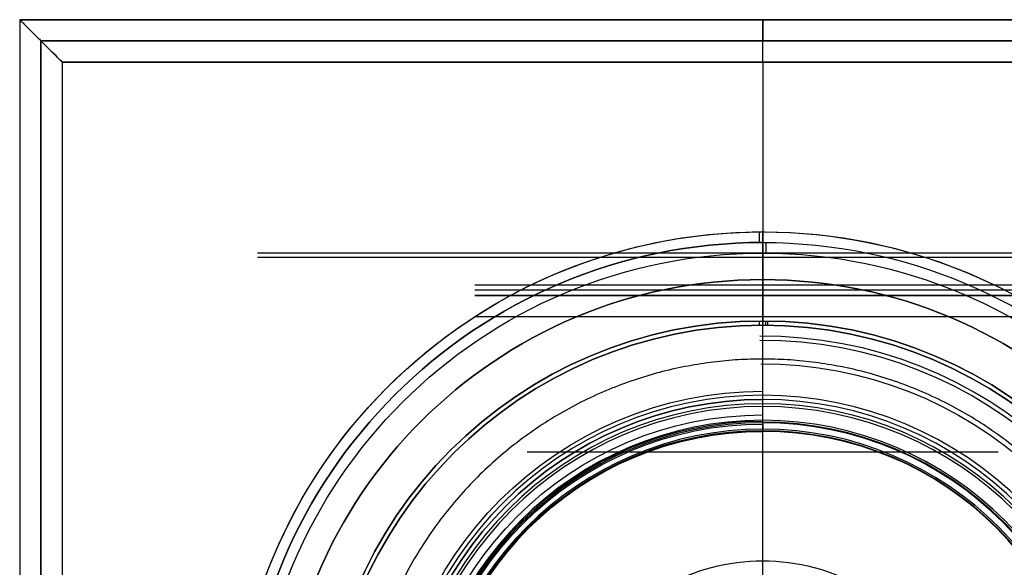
# Model space of a CAD drawing. Header units: centimetres. Extents: x -13.3 to 11.8, y -20.4 to 19.5.
# Tile 15 of 17: x -4.2 to 0.4, y 0.9 to 3.5. Entities that reach past the tile are written whole.
import ezdxf

# ---------------------------------------------------------------- set-up
doc = ezdxf.new("R2010")
doc.units = ezdxf.units.CM
doc.layers.add('Default', color=7, linetype='Continuous', true_color=0x000000)

# ---------------------------------------------------------------- blocks, each defined once
blk = doc.blocks.new('4618_CAPPUCCIO_ABS_4617_0110')
at = {"layer": 'Default'}
blk.add_line((16.293, 0), (16.9, 0), dxfattribs=at)
at = {"layer": 'Default', "extrusion": (0, 1, 0)}
for centre, radius, start, end in [((0, 0, 10), 16.771, 0, 180), ((0, 0, 10), 16.771, 180, 0), ((0, 0, 9.7), 16.065, 180, 0), ((0, 0, 7.89), 16.033, 0, 180), ((0, 0, 6.081), 16.001, 0, 180), ((0, 0, 6.081), 16.001, 180, 0), ((0, 0, 5.703), 15.703, 180, 0), ((0, 0, 5.703), 15.703, 0, 180), ((0, 0, 5.243), 17.3, 0, 180), ((0, 0, 5.243), 17.3, 180, 0), ((0, 0, 4.283), 15.622, 0, 180), ((0, 0, 2.622), 17.1, 0, 180), ((0, 0, 2.622), 17.1, 180, 0), ((0, 0, 2.027), 15.6, 0, 180), ((0, 0, 2.027), 15.6, 180, 0), ((0, 0, 1.054), 15.6, 0, 180), ((0, 0, 1.054), 15.6, 180, 0), ((0, 0, 0.2), 20.082, 7.1511, 180.3846), ((0, 0), 19.882, 7.2235, 180.3846), ((0, 0, 0.2), 17.1, 0, 180), ((0, 0, 0.2), 17.1, 180, 0), ((0, 0), 16.9, 0, 180), ((0, 0), 16.9, 180, 0), ((0, 0, 0.1), 16.12, 180, 0), ((0, 0, 0.1), 16.12, 0, 180)]:
    blk.add_arc(centre, radius, start, end, dxfattribs=at)
at = {"layer": 'Default', "extrusion": (0, -1, 0)}
for centre, radius, start, end in [((0, 0, -10), 16.375, 180, 0), ((0, 0, -5.943), 15.943, 180, 0), ((0, 0, -5.565), 15.645, 180, 0), ((0, 0, -5.11), 17.488, 180, 0), ((0, 0, -5.043), 17.1, 180, 0), ((0, 0, -3), 15.6, 180, 0), ((0, 0, -0.954), 15.627, 180, 0), ((0, 0), 18.778, 359.7287, 170.8554)]:
    blk.add_arc(centre, radius, start, end, dxfattribs=at)
at = {"layer": 'Default', "extrusion": (0, 0, -1)}
blk.add_arc((1.83, -1.747), 20.5, 160.4567, 174.6016, dxfattribs=at)
at = {"layer": 'Default'}
blk.add_arc((16.9, 0.2), 0.2, 270, 360, dxfattribs=at)
for points in [[(16.065, 9.7), (16.22, 9.85), (16.375, 10)], [(16.001, 6.081), (16.033, 7.89), (16.065, 9.7)], [(15.645, 5.565), (15.622, 4.283), (15.6, 3)], [(15.943, 5.943), (15.823, 5.823), (15.703, 5.703)], [(17.1, 0.2), (17.1, 2.622), (17.1, 5.043)], [(15.6, 1.054), (15.6, 2.027), (15.6, 3)], [(15.627, 0.954), (15.873, 0.527), (16.12, 0.1)]]:
    blk.add_open_spline(points, degree=2, dxfattribs=at)
for points in [[(-19.008, 5.306), (-19.008, 5.306, 11.195), (-11.075, 5.306, 19.008), (0, 5.306, 19.008), (11.075, 5.306, 19.008), (19.008, 5.306, 11.195), (19.008, 5.306)], [(19.008, 5.306), (19.008, 5.306, -11.195), (11.075, 5.306, -19.008), (0, 5.306, -19.008), (-11.075, 5.306, -19.008), (-19.008, 5.306, -11.195), (-19.008, 5.306)]]:
    blk.add_rational_spline(points, [1.15675898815, 0.938030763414, 0.948198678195, 1.18726273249, 0.948198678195, 0.938030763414, 1.15675898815], degree=3, knots=[1.578243, 1.578243, 1.578243, 1.578243, 37.107042, 37.107042, 37.107042, 72.63584, 72.63584, 72.63584, 72.63584], dxfattribs=at)
blk = doc.blocks.new('AKARTDIV_THN_AF2_ASM')
at = {"layer": 'Default', "extrusion": (-1, 0, 0), "rotation": 90}
blk.add_blockref('4618_CAPPUCCIO_ABS_4617_0110', (-62.5, 0), dxfattribs=at)
blk = doc.blocks.new('4322F41CRO_AF2')
at = {"layer": 'Default'}
for p, q in [((35, 35, 2.5), (-35, 35, 2.5)), ((-35, 35, 2.5), (-35, -35, 2.5)), ((0, 35), (0, 34)), ((0, 35), (0, 35, 5)), ((-34, 34, 2.5), (-34, -34, 2.5)), ((34, 34, 2.5), (-34, 34, 2.5)), ((0, 34), (0, 34, 5)), ((0, 33, 7), (0, 20.8, 7)), ((0, 33, 6), (0, 25, 6)), ((0, 24, 2), (0, 20.8, 2)), ((0, 22.75, 6), (0, 20.8, 6)), ((0, 22.75, 3), (0, 20.8, 3)), ((0, 20.6, 6.8), (0, 20.6, 6.2))]:
    blk.add_line(p, q, dxfattribs=at)
at = {"layer": 'Default', "extrusion": (-1, 0, 0)}
for centre, radius, start, end in [((-33, 5), 2, 90, 180), ((-33, 5), 1, 90, 180), ((-25, 5.5), 0.5, 0, 90), ((-20.8, 2.2), 0.2, 270, 0)]:
    blk.add_arc(centre, radius, start, end, dxfattribs=at)
at = {"layer": 'Default', "extrusion": (0, 0, -1)}
for centre, radius, start, end in [((0, 0, -6), 25, 270, 90), ((0, 0, -6), 25, 90, 270), ((0, 0, -5.5), 24.5, 270, 90), ((0, 0, -4), 24.5, 270, 90), ((0, 0, -2.5), 24.5, 90, 270), ((0, 0, -5.5), 24.5, 90, 270), ((0, 0, -4), 24.5, 90, 270), ((0, 0, -2), 24, 270, 90), ((0, 0, -2), 24, 90, 270), ((0, 0, -4.5), 22.75, 270, 90), ((0, 0, -4.5), 22.75, 90, 270), ((0, 0, -7), 20.8, 0, 180), ((0, 0, -6), 20.8, 0, 180), ((0, 0, -2), 20.8, 270, 90), ((0, 0, -6.8), 20.6, 0, 180), ((0, 0, -2.8), 20.6, 270, 90), ((0, 0, -6.5), 20.6, 0, 180), ((0, 0, -2.5), 20.6, 270, 90), ((0, 0, -2), 20.8, 90, 270), ((0, 0, -2.8), 20.6, 90, 270), ((0, 0, -2.5), 20.6, 90, 270)]:
    blk.add_arc(centre, radius, start, end, dxfattribs=at)
at = {"layer": 'Default', "extrusion": (-0.999981, -0.006228, 0)}
blk.add_arc((-25, 5.5), 0.5, 0, 90, dxfattribs=at)
at = {"layer": 'Default'}
for centre, radius, start, end in [((0, 0, 2.5), 24.5, 90, 270), ((0, 0, 3), 22.75, 90, 270), ((0, 0, 6), 22.75, 90, 270), ((0, 0, 6), 22.75, 270, 90), ((0, 0, 3), 22.75, 270, 90), ((0, 0, 3), 20.8, 90, 270), ((0, 0, 6.2), 20.6, 0, 180), ((0, 0, 2.2), 20.6, 90, 270), ((0, 0, 3), 20.8, 270, 90), ((0, 0, 2.2), 20.6, 270, 90)]:
    blk.add_arc(centre, radius, start, end, dxfattribs=at)
at = {"layer": 'Default', "extrusion": (1, 0, 0)}
for centre, radius, start, end in [((24, 2.5), 0.5, 270, 0), ((20.8, 2.8), 0.2, 90, 180)]:
    blk.add_arc(centre, radius, start, end, dxfattribs=at)
at = {"layer": 'Default', "extrusion": (-0.999982, 0.005989, 0)}
blk.add_arc((-24, 2.5), 0.5, 180, 270, dxfattribs=at)
at = {"layer": 'Default', "extrusion": (-0.999973, -0.007408, 0)}
blk.add_arc((-20.8, 6.8), 0.2, 0, 90, dxfattribs=at)
at = {"layer": 'Default', "extrusion": (-0.999975, 0.007123, 0)}
blk.add_arc((-20.8, 2.8), 0.2, 0, 90, dxfattribs=at)
at = {"layer": 'Default', "extrusion": (-0.999945, 0.010523, 0)}
for centre in [(-20.8, 6.2), (-20.8, 2.2)]:
    blk.add_arc(centre, 0.2, 270, 0, dxfattribs=at)
at = {"layer": 'Default'}
for points, degree in [([(35, 35), (0, 35), (-35, 35)], 2), ([(-35, 35), (-35, 0), (-35, -35)], 2), ([(-35, 35, 5), (0, 35, 5), (35, 35, 5)], 2), ([(-35, 35), (-35, 35, 2.5), (-35, 35, 5)], 2), ([(-35, 35, 5), (-35, 35, 5.127), (-34.976, 34.976, 5.386), (-34.859, 34.859, 5.776), (-34.653, 34.653, 6.154), (-34.361, 34.361, 6.488), (-33.986, 33.986, 6.761), (-33.537, 33.537, 6.948), (-33.185, 33.185, 7), (-33, 33, 7)], 3), ([(-35, 35, 5), (-35, 0, 5), (-35, -35, 5)], 2), ([(-34, 34), (0, 34), (34, 34)], 2), ([(-34, -34), (-34, 0), (-34, 34)], 2), ([(-33, 33, 6), (-33.103, 33.103, 6), (-33.297, 33.297, 5.968), (-33.543, 33.543, 5.854), (-33.746, 33.746, 5.682), (-33.894, 33.894, 5.472), (-33.982, 33.982, 5.235), (-34, 34, 5.077), (-34, 34, 5)], 3), ([(-34, 34, 5), (-34, 0, 5), (-34, -34, 5)], 2), ([(34, 34, 5), (0, 34, 5), (-34, 34, 5)], 2), ([(-34, 34, 5), (-34, 34, 2.5), (-34, 34)], 2), ([(-33, 33, 7), (0, 33, 7), (33, 33, 7)], 2), ([(-33, 33, 7), (-33, 0, 7), (-33, -33, 7)], 2), ([(-33, 33, 6), (-33, 0, 6), (-33, -33, 6)], 2), ([(33, 33, 6), (0, 33, 6), (-33, 33, 6)], 2), ([(0, 24.5, 2.5), (0, 24.5, 4), (0, 24.5, 5.5)], 2), ([(0, 22.75, 3), (0, 22.75, 4.5), (0, 22.75, 6)], 2), ([(0, 20.6, 2.2), (0, 20.6, 2.5), (0, 20.6, 2.8)], 2)]:
    blk.add_open_spline(points, degree=degree, dxfattribs=at)
blk = doc.blocks.new('4550Z_MAN_DEVIA_INC_ZAMA_QUA_R1123')
at = {"layer": 'Default'}
for p, q in [((-23.8, 40), (23.8, 40)), ((24, 0.2), (24, 39.8)), ((9.5, 38), (21, 38)), ((14.624, 38, 11.089), (14.624, 38, -11.089)), ((24, 20, 23.8), (24, 20, -23.8)), ((22, 18.75, 13.565), (22, 18.75, -13.565)), ((22.5, 0), (22, 0.5)), ((22.25, 0.25, 13.565), (22.25, 0.25, -13.565)), ((22.5, 0), (23.8, 0))]:
    blk.add_line(p, q, dxfattribs=at)
at = {"layer": 'Default', "extrusion": (0, 0, -1)}
blk.add_arc((-23.8, 39.8), 0.2, 90, 180, dxfattribs=at)
at = {"layer": 'Default', "extrusion": (0, -1, 0)}
for radius, start, end in [(25, 140.7391704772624, 140.7391709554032), (9.5, 330.2575, 29.7425)]:
    blk.add_arc((0, 0, -38), radius, start, end, dxfattribs=at)
at = {"layer": 'Default'}
blk.add_arc((23.8, 0.2), 0.2, 270, 0, dxfattribs=at)
for points in [[(23.8, 40, 23.8), (23.8, 40), (23.8, 40, -23.8)], [(24, 39.8, 23.8), (24, 39.8), (24, 39.8, -23.8)], [(21, 38, 13.564), (21, 38, 0), (21, 38, -13.565)], [(22, 37, -13.565), (22, 37), (22, 37, 13.565)], [(22, 0.5, 13.565), (22, 0.5), (22, 0.5, -13.565)], [(22.5, 0, -13.565), (22.5, 0), (22.5, 0, 13.565)], [(23.8, 0, 23.8), (23.8, 0), (23.8, 0, -23.8)], [(24, 0.2, 23.8), (24, 0.2), (24, 0.2, -23.8)]]:
    blk.add_open_spline(points, degree=2, dxfattribs=at)
blk = doc.blocks.new('F3989WX9_ASM')
at = {"layer": 'Default'}
blk.add_blockref('4322F41CRO_AF2', (-7.5, 0, 90), dxfattribs=at)
at = {"layer": 'Default', "extrusion": (1, 0, 0)}
blk.add_blockref('4550Z_MAN_DEVIA_INC_ZAMA_QUA_R1123', (0, 106.35, -7.5), dxfattribs=at)
at = {"layer": 'Default', "extrusion": (0, 1, 0)}
blk.add_blockref('AKARTDIV_THN_AF2_ASM', (7.5, 38.2), dxfattribs=at)

msp = doc.modelspace()

# ---------------------------------------------------------------- block references
at = {"layer": 'Default', "xscale": 0.1, "yscale": 0.1, "zscale": 0.1}
msp.add_blockref('F3989WX9_ASM', (0, 0), dxfattribs=at)

doc.saveas('drawing.dxf')
